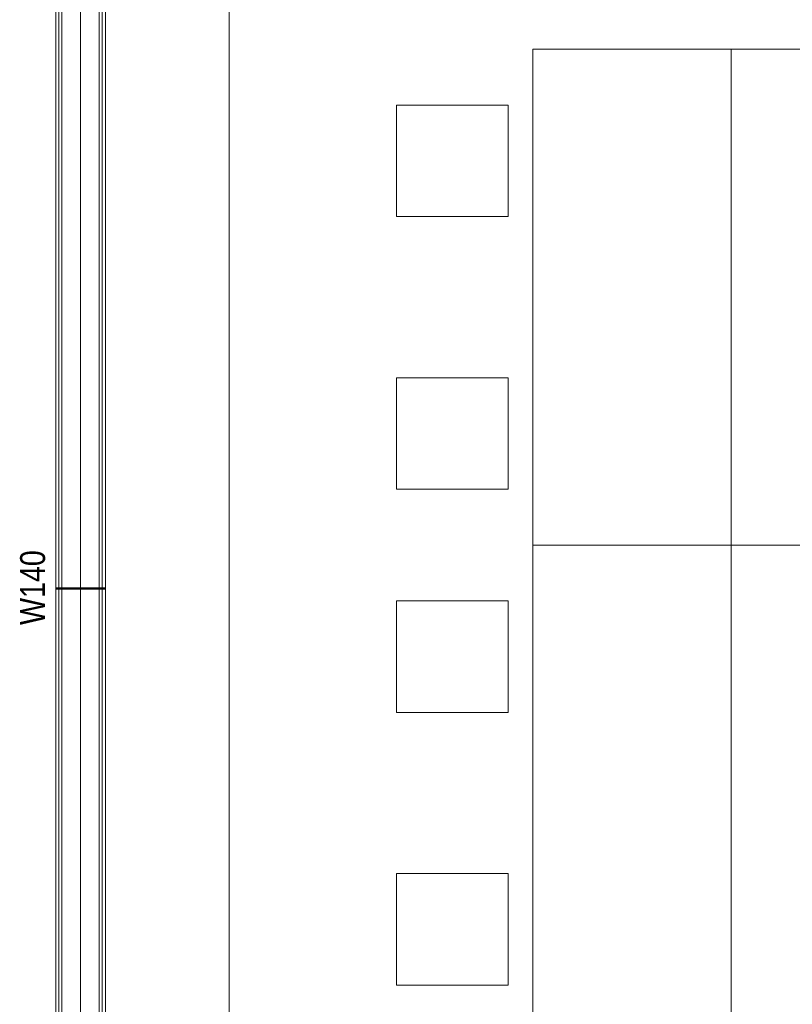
# Model space of a CAD drawing. Extents: x -620 to 3480, y 62 to 1107.
# Tile 20 of 244: x -334 to -272, y 260 to 339. Entities that reach past the tile are written whole.
import ezdxf
from ezdxf.lldxf.tags import DXFTag

# ---------------------------------------------------------------- set-up
doc = ezdxf.new("R2010")
doc.units = 0
doc.layers.get('0').update_dxf_attribs({"lineweight": 35})
for name, color, linetype, lineweight, true_color in [('00 -Bauelemente -Dämmung innen', 7, 'Continuous', 9, 0xff7fe6), ('00 -Bauelemente -Gipskarton', 7, 'Continuous', 9, 0xff7fe6), ('30 -34 Innenwände- 2 nichttragend', 7, 'Continuous', 18, 0xff7fe6), ('60- 61 allgemeine Ausstattung- 1 Möbel', 7, 'Continuous', 9, 0x00cccc)]:
    doc.layers.add(name, color=color, linetype=linetype, lineweight=lineweight, true_color=true_color)
doc.layers.add('70 -71 Achsen- 1 Gebäudeachsen', color=7, linetype='STRICHPUNKT2-A06G9GKV8I', lineweight=18)
doc.layers.add('70 -75 Raumstempel- 3 Wandstempel', color=7, linetype='Continuous', lineweight=50)
doc.styles.get("Standard").update_dxf_attribs({"font": 'ARIALN.TTF'})
tags = doc.linetypes.add('STRICHPUNKT2-A06G9GKV8I', pattern=[12.7, 6.35, -3.175, 0, -3.175]).pattern_tags.tags
tags[10:11] = [DXFTag(74, 4), DXFTag(75, 0), DXFTag(340, '0'), DXFTag(46, 0.0), DXFTag(50, 0.0), DXFTag(44, 0.0), DXFTag(45, 0.0)]
tags[8:9] = [DXFTag(74, 4), DXFTag(75, 0), DXFTag(340, '0'), DXFTag(46, 0.0), DXFTag(50, 0.0), DXFTag(44, 0.0), DXFTag(45, 0.0)]
tags[6:7] = [DXFTag(74, 4), DXFTag(75, 0), DXFTag(340, '0'), DXFTag(46, 0.0), DXFTag(50, 0.0), DXFTag(44, 0.0), DXFTag(45, 0.0)]
tags[4:5] = [DXFTag(74, 4), DXFTag(75, 0), DXFTag(340, '0'), DXFTag(46, 0.0), DXFTag(50, 0.0), DXFTag(44, 0.0), DXFTag(45, 0.0)]

# ---------------------------------------------------------------- blocks, each defined once
blk = doc.blocks.new('Referenz-A06G9GKX8I')
at = {"layer": '00 -Bauelemente -Dämmung innen', "color": 0, "linetype": 'Continuous', "ltscale": 0.13}
for p, q in [((-331.013, 371.957), (-331.013, 214.957)), ((-328.013, 371.957), (-328.013, 214.957))]:
    blk.add_line(p, q, dxfattribs=at)
at = {"layer": '00 -Bauelemente -Gipskarton', "color": 0, "linetype": 'Continuous', "ltscale": 0.13}
for p, q in [((-331.513, 371.957), (-331.513, 214.957)), ((-331.263, 371.957), (-331.263, 214.957)), ((-331.013, 371.957), (-331.013, 214.957)), ((-328.013, 371.957), (-328.013, 214.957)), ((-327.763, 371.957), (-327.763, 214.957)), ((-327.513, 371.957), (-327.513, 214.957))]:
    blk.add_line(p, q, dxfattribs=at)
at = {"layer": '30 -34 Innenwände- 2 nichttragend', "color": 0, "linetype": 'Continuous', "ltscale": 0.18}
for p, q in [((-331.513, 371.957), (-331.513, 214.957)), ((-327.513, 371.957), (-327.513, 214.957))]:
    blk.add_line(p, q, dxfattribs=at)
at = {"layer": '60- 61 allgemeine Ausstattung- 1 Möbel', "color": 0, "linetype": 'Continuous', "ltscale": 0.13}
for p, q in [((-327.513, 214.957), (-327.513, 344.657)), ((-317.513, 344.657), (-317.513, 214.957)), ((-293.013, 336.957), (-277.013, 336.957)), ((-293.013, 296.957), (-293.013, 336.957)), ((-277.013, 336.957), (-261.013, 336.957)), ((-277.013, 296.957), (-277.013, 336.957)), ((-277.013, 336.957), (-277.013, 296.957)), ((-304.013, 332.457), (-295.013, 332.457)), ((-304.013, 323.457), (-304.013, 332.457)), ((-295.013, 332.457), (-295.013, 323.457)), ((-295.013, 323.457), (-304.013, 323.457)), ((-304.013, 310.457), (-295.013, 310.457)), ((-304.013, 301.457), (-304.013, 310.457)), ((-295.013, 310.457), (-295.013, 301.457)), ((-295.013, 301.457), (-304.013, 301.457)), ((-293.013, 296.957), (-277.013, 296.957)), ((-293.013, 256.957), (-293.013, 296.957)), ((-277.013, 296.957), (-293.013, 296.957)), ((-277.013, 296.957), (-277.013, 256.957)), ((-277.013, 296.957), (-261.013, 296.957)), ((-277.013, 256.957), (-277.013, 296.957)), ((-261.013, 296.957), (-277.013, 296.957)), ((-304.013, 292.457), (-295.013, 292.457)), ((-304.013, 283.457), (-304.013, 292.457)), ((-295.013, 292.457), (-295.013, 283.457)), ((-295.013, 283.457), (-304.013, 283.457)), ((-304.013, 270.457), (-295.013, 270.457)), ((-304.013, 261.457), (-304.013, 270.457)), ((-295.013, 270.457), (-295.013, 261.457)), ((-295.013, 261.457), (-304.013, 261.457))]:
    blk.add_line(p, q, dxfattribs=at)
at = {"layer": '70 -71 Achsen- 1 Gebäudeachsen', "color": 0, "linetype": 'STRICHPUNKT2-A06G9GKV8I', "ltscale": 0.18}
blk.add_line((-329.513, 1075.897), (-329.513, 76.457), dxfattribs=at)
at = {"layer": '70 -75 Raumstempel- 3 Wandstempel', "color": 0, "linetype": 'Continuous', "ltscale": 0.5}
blk.add_line((-331.513, 293.457), (-327.513, 293.457), dxfattribs=at)
at = {"layer": '70 -75 Raumstempel- 3 Wandstempel', "color": 0, "linetype": 'Continuous', "ltscale": 0.5, "insert": (-334.392, 290.515), "char_height": 2.01377, "attachment_point": 1, "rotation": 90}
blk.add_mtext('{\\fArial Narrow;W140}', dxfattribs=at)

msp = doc.modelspace()

# ---------------------------------------------------------------- block references
at = {"color": 8, "lineweight": 25, "ltscale": 0.25, "true_color": 0x808080}
msp.add_blockref('Referenz-A06G9GKX8I', (0, 0), dxfattribs=at)

doc.saveas('drawing.dxf')
